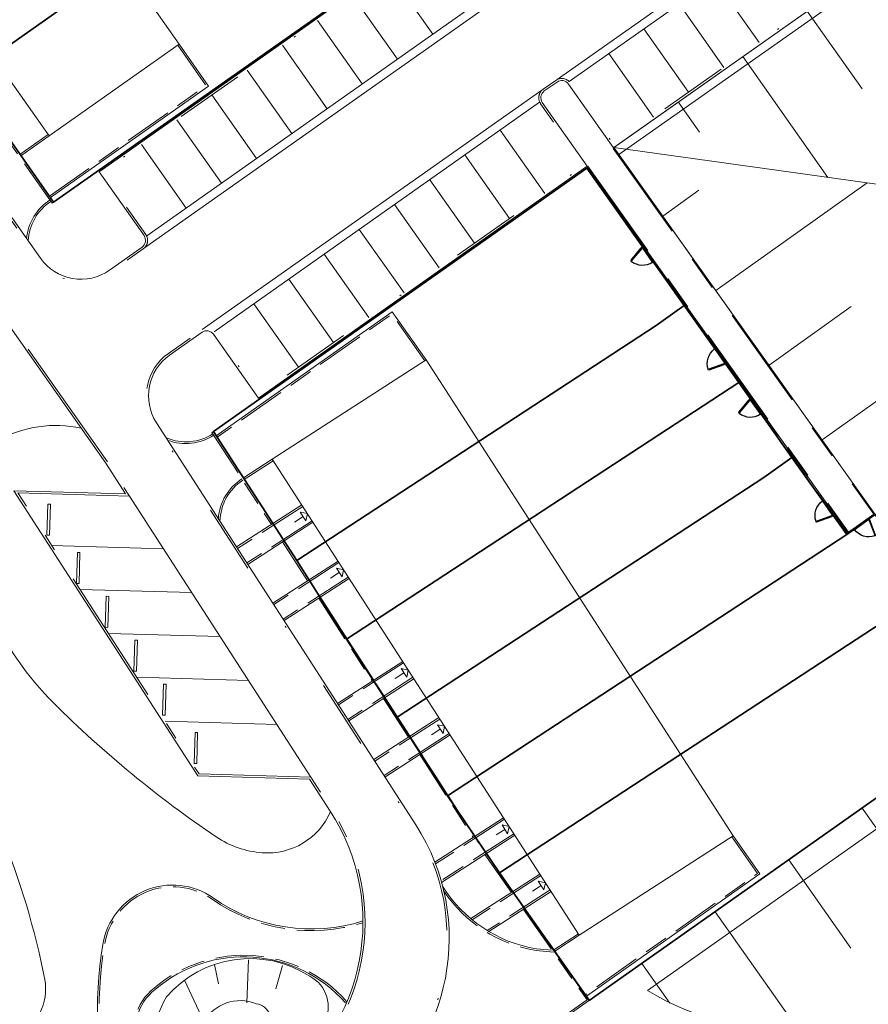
# Model space of a CAD drawing. Header units: metres. Extents: x 150385 to 171486, y 478588 to 485023.
# Tile 161 of 256: x 151282 to 151331, y 483914 to 483971. Entities that reach past the tile are written whole.
import ezdxf
from ezdxf.lldxf.tags import DXFTag

# ---------------------------------------------------------------- set-up
doc = ezdxf.new("R2010")
doc.units = ezdxf.units.M
for name, pattern in [('Dash', [6.35, 3.175, -3.175]), ('KAD', [12, 5, -1, 2, -1, 2, -1]), ('VH-GELEIDEBAND', [6, 2, -2, 0, -2]), ('VH-OPSLUITBAND_100X200', [16, 8, -2, 4, -2]), ('VH-OPSLUITBAND_120X250', [26, 16, -4, 2, -4]), ('VH-OPSLUITBAND_60X200', [12, 6, -2, 2, -2])]:
    doc.linetypes.add(name, pattern=pattern)
for name, color, linetype, lineweight, true_color in [('B-WE-KG-GRENS_PERCEEL-GV', 150, 'KG-PERCEEL', 30, 0x007fff), ('N-GV-GR-ERFAFSCHEIDING_RASTERHEKWERK_HEDERA-G', 7, 'GR-HAAG1', 35, 0x3c602f), ('N-GV-GW-TALUDARCERING-G', 7, 'Continuous', 15, 0x738c74), ('N-WA-GW-TALUDARCERING_KORT-G', 7, 'Continuous', 15, 0x898989), ('N-WE-GW-GRONDWERKLIJN-G', 7, 'Continuous', 30, 0x4d4d4d)]:
    doc.layers.add(name, color=color, linetype=linetype, lineweight=lineweight, true_color=true_color)
for name, color, linetype, lineweight in [('N-PV-OG-BEBOUWING_ENTREE-S', 7, 'Continuous', 18), ('N-PV-OG-KADASTRAAL_BEBOUWING-G', 7, 'Continuous', 35), ('N-WE-IE-TERREINAFSCHEIDING_POORT-S', 5, 'Continuous', 25), ('N-WE-VH-KANTOPSLUITING_ACHTERKANTBAND-G', 7, 'Continuous', 5), ('N-WE-VH-KANTOPSLUITING_GELEIDEBAND-ANTRACIET_40_120X250-G', 7, 'VH-GELEIDEBAND', 35), ('N-WE-VH-KANTOPSLUITING_OPSLUITBAND-ANTRACIET_100X200-G', 7, 'VH-OPSLUITBAND_100X200', 35), ('N-WE-VH-KANTOPSLUITING_OPSLUITBAND-ANTRACIET_120X250-G', 7, 'VH-OPSLUITBAND_120X250', 35), ('N-WE-VH-KANTOPSLUITING_OPSLUITBAND_60X200-G', 7, 'VH-OPSLUITBAND_60X200', 35), ('N-WE-VH-KANTOPSLUITING_STOOTBAND-G', 7, 'Continuous', 35), ('N-WE-VH-MATERIAALGRENS-G', 7, 'Continuous', 9), ('N-XX-KG-GRENS_PERCEEL-G', 252, 'KAD', 15)]:
    doc.layers.add(name, color=color, linetype=linetype, lineweight=lineweight)
doc.styles.get("Standard").update_dxf_attribs({"font": 'NLCS-ISO.ttf'})
doc.linetypes.add('GR-HAAG1', pattern='A,6,[176,NLCS.SHX,S=0.125,R=0,X=0,Y=0],-2', length=8)
tags = doc.linetypes.add('KG-PERCEEL', pattern='A,5.5,-2,["P",Standard,S=1.8,R=0,X=-0.5,Y=-0.9],-2,5.5,-2,[5,NLCS.shx,S=0.75,R=0,X=0,Y=0],-2', length=19).pattern_tags.tags
tags[6] = DXFTag(74, 10)

# ---------------------------------------------------------------- blocks, each defined once
blk = doc.blocks.new('A$C89842213')
at = {"color": 251, "linetype": 'Dash', "true_color": 0x636466}
for p, q in [((1.057, 0.082), (0.819, 0.97)), ((0.858, 0.981), (1.096, 0.092))]:
    blk.add_line(p, q, dxfattribs=at)
at = {"color": 251, "true_color": 0x636466}
for p, q in [((0.09, 0.02), (1.01, 0.02)), ((1.01, -0.02), (0.09, -0.02))]:
    blk.add_line(p, q, dxfattribs=at)
for points in [[(0.809, 1.009), (0.819, 0.97), (0.858, 0.981), (0.847, 1.019)], [(0.05, -0.02), (0.09, -0.02), (0.09, 0.02), (0.05, 0.02)], [(1.01, -0.02), (1.05, -0.02), (1.05, 0.02), (1.01, 0.02)], [(1.057, 0.082), (1.068, 0.043), (1.106, 0.053), (1.096, 0.092)]]:
    blk.add_lwpolyline(points, close=True, dxfattribs=at)
for centre in [(0, 0), (1.1, 0)]:
    blk.add_circle(centre, 0.03, dxfattribs=at)
blk.add_arc((1.096, 0.003), 1.046, 105.9562, 179.0677, dxfattribs=at)

msp = doc.modelspace()

# ---------------------------------------------------------------- linework, layer by layer
at = {"layer": 'B-WE-KG-GRENS_PERCEEL-GV', "flags": 128}
for points in [[(151266.212, 483985.422), (151261.076, 483992.71), (151282.693, 484007.94), (151287.827, 484000.648), (151290.938, 483996.238), (151294.051, 483991.822), (151297.157, 483987.41), (151300.269, 483982.994), (151305.412, 483975.696), (151283.8, 483960.467), (151278.662, 483967.773), (151275.556, 483972.189), (151272.434, 483976.59), (151269.312, 483981.006)], [(151266.212, 483985.422), (151261.076, 483992.71), (151282.693, 484007.94), (151287.827, 484000.648), (151290.938, 483996.238), (151294.051, 483991.822), (151297.157, 483987.41), (151300.269, 483982.994), (151305.412, 483975.696), (151283.8, 483960.467), (151278.662, 483967.773), (151275.556, 483972.189), (151272.434, 483976.59), (151269.312, 483981.006)], [(151266.212, 483985.422), (151261.076, 483992.71), (151282.693, 484007.94), (151287.827, 484000.648), (151290.938, 483996.238), (151294.051, 483991.822), (151297.157, 483987.41), (151300.269, 483982.994), (151305.412, 483975.696), (151283.8, 483960.467), (151278.662, 483967.773), (151275.556, 483972.189), (151272.434, 483976.59), (151269.312, 483981.006)], [(151266.212, 483985.422), (151261.076, 483992.71), (151282.693, 484007.94), (151287.827, 484000.648), (151290.938, 483996.238), (151294.051, 483991.822), (151297.157, 483987.41), (151300.269, 483982.994), (151305.412, 483975.696), (151283.8, 483960.467), (151278.662, 483967.773), (151275.556, 483972.189), (151272.434, 483976.59), (151269.312, 483981.006)], [(151266.212, 483985.422), (151261.076, 483992.71), (151282.693, 484007.94), (151287.827, 484000.648), (151290.938, 483996.238), (151294.051, 483991.822), (151297.157, 483987.41), (151300.269, 483982.994), (151305.412, 483975.696), (151283.8, 483960.467), (151278.662, 483967.773), (151275.556, 483972.189), (151272.434, 483976.59), (151269.312, 483981.006)], [(151300.269, 483982.994), (151297.157, 483987.41), (151275.556, 483972.189), (151278.662, 483967.773)], [(151300.269, 483982.994), (151297.157, 483987.41), (151275.556, 483972.189), (151278.662, 483967.773)], [(151300.269, 483982.994), (151297.157, 483987.41), (151275.556, 483972.189), (151278.662, 483967.773)], [(151300.269, 483982.994), (151297.157, 483987.41), (151275.556, 483972.189), (151278.662, 483967.773)], [(151300.269, 483982.994), (151297.157, 483987.41), (151275.556, 483972.189), (151278.662, 483967.773)], [(151278.662, 483967.773), (151283.8, 483960.467), (151305.412, 483975.696), (151300.269, 483982.994)], [(151278.662, 483967.773), (151283.8, 483960.467), (151305.412, 483975.696), (151300.269, 483982.994)], [(151278.662, 483967.773), (151283.8, 483960.467), (151305.412, 483975.696), (151300.269, 483982.994)], [(151278.662, 483967.773), (151283.8, 483960.467), (151305.412, 483975.696), (151300.269, 483982.994)], [(151278.662, 483967.773), (151283.8, 483960.467), (151305.412, 483975.696), (151300.269, 483982.994)], [(151297.902, 483939.685), (151293.066, 483947.17), (151314.731, 483962.444), (151320.386, 483954.473), (151323.548, 483950.012), (151326.637, 483945.659), (151329.818, 483941.205), (151331.457, 483942.359), (151334.568, 483937.938), (151339.228, 483931.334), (151314.873, 483914.174), (151309.662, 483921.574), (151306.646, 483926.049), (151303.737, 483930.606), (151300.799, 483935.13)], [(151314.731, 483962.444), (151293.066, 483947.17), (151297.902, 483939.685), (151318.753, 483953.32), (151320.386, 483954.473)], [(151314.731, 483962.444), (151293.066, 483947.17), (151297.902, 483939.685), (151318.753, 483953.32), (151320.386, 483954.473)], [(151297.902, 483939.685), (151293.066, 483947.17), (151314.731, 483962.444), (151320.386, 483954.473), (151323.548, 483950.012), (151326.637, 483945.659), (151329.818, 483941.205), (151331.457, 483942.359), (151334.568, 483937.938), (151339.228, 483931.334), (151314.873, 483914.174), (151309.662, 483921.574), (151306.646, 483926.049), (151303.737, 483930.606), (151300.799, 483935.13)], [(151297.902, 483939.685), (151293.066, 483947.17), (151314.731, 483962.444), (151320.386, 483954.473), (151323.548, 483950.012), (151326.637, 483945.659), (151329.818, 483941.205), (151331.457, 483942.359), (151334.568, 483937.938), (151339.228, 483931.334), (151314.873, 483914.174), (151309.662, 483921.574), (151306.646, 483926.049), (151303.737, 483930.606), (151300.799, 483935.13)], [(151314.731, 483962.444), (151293.066, 483947.17), (151297.902, 483939.685), (151318.753, 483953.32), (151320.386, 483954.473)], [(151297.902, 483939.685), (151293.066, 483947.17), (151314.731, 483962.444), (151320.386, 483954.473), (151323.548, 483950.012), (151326.637, 483945.659), (151329.818, 483941.205), (151331.457, 483942.359), (151334.568, 483937.938), (151339.228, 483931.334), (151314.873, 483914.174), (151309.662, 483921.574), (151306.646, 483926.049), (151303.737, 483930.606), (151300.799, 483935.13)], [(151314.731, 483962.444), (151293.066, 483947.17), (151297.902, 483939.685), (151318.753, 483953.32), (151320.386, 483954.473)], [(151314.731, 483962.444), (151293.066, 483947.17), (151297.902, 483939.685), (151318.753, 483953.32), (151320.386, 483954.473)], [(151297.902, 483939.685), (151293.066, 483947.17), (151314.731, 483962.444), (151320.386, 483954.473), (151323.548, 483950.012), (151326.637, 483945.659), (151329.818, 483941.205), (151331.457, 483942.359), (151334.568, 483937.938), (151339.228, 483931.334), (151314.873, 483914.174), (151309.662, 483921.574), (151306.646, 483926.049), (151303.737, 483930.606), (151300.799, 483935.13)], [(151323.548, 483950.012), (151320.386, 483954.473), (151318.753, 483953.32), (151297.902, 483939.685), (151300.799, 483935.13)], [(151323.548, 483950.012), (151320.386, 483954.473), (151318.753, 483953.32), (151297.902, 483939.685), (151300.799, 483935.13)], [(151323.548, 483950.012), (151320.386, 483954.473), (151318.753, 483953.32), (151297.902, 483939.685), (151300.799, 483935.13)], [(151323.548, 483950.012), (151320.386, 483954.473), (151318.753, 483953.32), (151297.902, 483939.685), (151300.799, 483935.13)], [(151323.548, 483950.012), (151320.386, 483954.473), (151318.753, 483953.32), (151297.902, 483939.685), (151300.799, 483935.13)], [(151323.548, 483950.012), (151300.799, 483935.13), (151303.737, 483930.606), (151325.005, 483944.508), (151326.637, 483945.659)], [(151323.548, 483950.012), (151300.799, 483935.13), (151303.737, 483930.606), (151325.005, 483944.508), (151326.637, 483945.659)], [(151323.548, 483950.012), (151300.799, 483935.13), (151303.737, 483930.606), (151325.005, 483944.508), (151326.637, 483945.659)], [(151323.548, 483950.012), (151300.799, 483935.13), (151303.737, 483930.606), (151325.005, 483944.508), (151326.637, 483945.659)], [(151323.548, 483950.012), (151300.799, 483935.13), (151303.737, 483930.606), (151325.005, 483944.508), (151326.637, 483945.659)], [(151303.737, 483930.606), (151306.646, 483926.049), (151329.818, 483941.205), (151326.637, 483945.659), (151325.005, 483944.508)], [(151303.737, 483930.606), (151306.646, 483926.049), (151329.818, 483941.205), (151326.637, 483945.659), (151325.005, 483944.508)], [(151303.737, 483930.606), (151306.646, 483926.049), (151329.818, 483941.205), (151326.637, 483945.659), (151325.005, 483944.508)], [(151303.737, 483930.606), (151306.646, 483926.049), (151329.818, 483941.205), (151326.637, 483945.659), (151325.005, 483944.508)], [(151303.737, 483930.606), (151306.646, 483926.049), (151329.818, 483941.205), (151326.637, 483945.659), (151325.005, 483944.508)], [(151334.568, 483937.938), (151331.457, 483942.359), (151329.818, 483941.205), (151306.646, 483926.049), (151309.662, 483921.574), (151332.933, 483936.785)], [(151334.568, 483937.938), (151331.457, 483942.359), (151329.818, 483941.205), (151306.646, 483926.049), (151309.662, 483921.574), (151332.933, 483936.785)], [(151334.568, 483937.938), (151331.457, 483942.359), (151329.818, 483941.205), (151306.646, 483926.049), (151309.662, 483921.574), (151332.933, 483936.785)], [(151334.568, 483937.938), (151331.457, 483942.359), (151329.818, 483941.205), (151306.646, 483926.049), (151309.662, 483921.574), (151332.933, 483936.785)], [(151334.568, 483937.938), (151331.457, 483942.359), (151329.818, 483941.205), (151306.646, 483926.049), (151309.662, 483921.574), (151332.933, 483936.785)], [(151309.662, 483921.574), (151314.873, 483914.174), (151339.228, 483931.334), (151334.568, 483937.938), (151332.933, 483936.785)], [(151309.662, 483921.574), (151314.873, 483914.174), (151339.228, 483931.334), (151334.568, 483937.938), (151332.933, 483936.785)], [(151309.662, 483921.574), (151314.873, 483914.174), (151339.228, 483931.334), (151334.568, 483937.938), (151332.933, 483936.785)], [(151309.662, 483921.574), (151314.873, 483914.174), (151339.228, 483931.334), (151334.568, 483937.938), (151332.933, 483936.785)], [(151309.662, 483921.574), (151314.873, 483914.174), (151339.228, 483931.334), (151334.568, 483937.938), (151332.933, 483936.785)]]:
    msp.add_lwpolyline(points, close=True, dxfattribs=at)
at = {"layer": 'N-GV-GR-ERFAFSCHEIDING_RASTERHEKWERK_HEDERA-G', "color": 7, "lineweight": 5, "ltscale": 0.5, "flags": 128}
for points in [[(151302.683, 483979.572), (151305.413, 483975.698), (151292.979, 483966.935)], [(151303.276, 483954.366), (151314.748, 483962.451), (151317.976, 483957.907)], [(151308.471, 483946.596), (151318.769, 483953.328)], [(151322.841, 483951.06), (151324.239, 483949.099)], [(151323.579, 483950.021), (151311.398, 483942.058)], [(151314.326, 483937.52), (151325.022, 483944.513)], [(151329.839, 483941.21), (151317.253, 483932.982)], [(151320.181, 483928.445), (151332.951, 483936.792)], [(151324.955, 483921.27), (151339.242, 483931.338), (151336.314, 483935.492)]]:
    msp.add_lwpolyline(points, dxfattribs=at)
at = {"layer": 'N-GV-GW-TALUDARCERING-G', "color": 7, "lineweight": 5}
for p, q in [((151293.133, 483916.262), (151293.358, 483915.142)), ((151295.102, 483916.524), (151295.001, 483914.026)), ((151297.072, 483916.208), (151296.682, 483914.843)), ((151291.398, 483915.355), (151292.513, 483912.957))]:
    msp.add_line(p, q, dxfattribs=at)
at = {"layer": 'N-PV-OG-BEBOUWING_ENTREE-S', "color": 7, "lineweight": 5}
for p, q in [((151298.269, 483942.247), (151297.765, 483941.922)), ((151298.107, 483942.499), (151298.521, 483942.41)), ((151298.521, 483942.41), (151298.432, 483941.995)), ((151300.21, 483939.239), (151300.625, 483939.15)), ((151300.625, 483939.15), (151300.536, 483938.735)), ((151300.373, 483938.987), (151299.869, 483938.662)), ((151303.962, 483933.424), (151304.376, 483933.334)), ((151304.124, 483933.172), (151303.62, 483932.846)), ((151304.376, 483933.334), (151304.287, 483932.92)), ((151306.065, 483930.164), (151306.48, 483930.074)), ((151306.48, 483930.074), (151306.391, 483929.659)), ((151306.228, 483929.912), (151305.724, 483929.586)), ((151309.817, 483924.348), (151310.232, 483924.259)), ((151310.232, 483924.259), (151310.142, 483923.844)), ((151309.98, 483924.096), (151309.475, 483923.771)), ((151312.083, 483920.836), (151311.579, 483920.51)), ((151311.921, 483921.088), (151312.335, 483920.998)), ((151312.335, 483920.998), (151312.246, 483920.584))]:
    msp.add_line(p, q, dxfattribs=at)
at = {"layer": 'N-PV-OG-BEBOUWING_ENTREE-S', "color": 7, "lineweight": 5, "flags": 128}
for points in [[(151298.107, 483942.499), (151298.432, 483941.995)], [(151300.21, 483939.239), (151300.536, 483938.735)], [(151303.962, 483933.424), (151304.287, 483932.92)], [(151306.065, 483930.164), (151306.391, 483929.659)], [(151309.817, 483924.348), (151310.142, 483923.844)], [(151311.921, 483921.088), (151312.246, 483920.584)]]:
    msp.add_lwpolyline(points, dxfattribs=at)
at = {"layer": 'N-PV-OG-KADASTRAAL_BEBOUWING-G', "color": 7, "lineweight": 5}
for points in [[(151264.604, 483991.177), (151283.533, 483964.316), (151291.078, 483969.633), (151272.149, 483996.494)], [(151314.301, 483917.951), (151323.233, 483923.714), (151305.419, 483951.326), (151296.487, 483945.563)]]:
    msp.add_lwpolyline(points, close=True, dxfattribs=at)
at = {"layer": 'N-WA-GW-TALUDARCERING_KORT-G', "color": 7, "lineweight": 5}
for p, q in [((151327.528, 483971.558), (151330.706, 483967.048)), ((151323.786, 483968.921), (151328.728, 483961.909)), ((151320.044, 483966.285), (151321.28, 483964.531)), ((151322.224, 483955.34), (151330.995, 483961.591)), ((151319.141, 483959.666), (151321.243, 483961.164)), ((151325.307, 483951.014), (151330.078, 483954.415)), ((151328.39, 483946.688), (151337.852, 483953.431)), ((151330.715, 483925.328), (151337.866, 483915.181)), ((151326.451, 483922.324), (151330.061, 483917.201)), ((151322.187, 483919.319), (151328.687, 483910.095)), ((151317.923, 483916.314), (151319.548, 483914.008))]:
    msp.add_line(p, q, dxfattribs=at)
msp.add_polyline3d([(151332.398, 483961.395, 0), (151316.303, 483963.648, 0)], dxfattribs=at)
at = {"layer": 'N-WE-GW-GRONDWERKLIJN-G', "color": 7, "lineweight": 5, "flags": 128}
for points in [[(151332.698, 483985.304, -0.225892), (151328.782, 483978.558, 0.413956), (151328.666, 483977.89), (151331.27, 483974.195), (151316.303, 483963.648), (151331.474, 483942.362)], [(151294.742, 483907.658, 0.124324), (151299.497, 483912.853, 0.417745), (151298.662, 483915.573, 0.375461), (151290.346, 483914.378, 0.141783), (151289.635, 483911.756, 0.144951), (151290.682, 483908.603, 0.439348), (151294.742, 483907.658)], [(151292.179, 483911.51, 0.263365), (151292.866, 483910.495, 0.315199), (151293.87, 483910.312, 0.127906), (151296.21, 483912.373, 0.578499), (151295.555, 483913.978, 0.376298), (151292.49, 483912.916, 0.004161), (151292.179, 483911.51)]]:
    msp.add_lwpolyline(points, format="xyb", dxfattribs=at)
msp.add_lwpolyline([(151263.011, 483931.249, -0.225842), (151264.542, 483930.467), (151277.954, 483912.991, 0.791715), (151283.279, 483915.389, 0.049523), (151280.73, 483923.912, 0.109593), (151272.767, 483935.356, -0.014427), (151271.734, 483936.364, 0.517541), (151257.913, 483934.234, 0.548184), (151259.647, 483931.342)], format="xyb", close=True, dxfattribs=at)
msp.add_lwpolyline([(151339.242, 483931.338), (151313.659, 483913.31), (151330.128, 483889.936), (151318.439, 483881.698), (151318.418, 483881.728), (151296.301, 483866.138), (151278.903, 483890.83), (151255, 483873.986), (151218.009, 483926.475)], dxfattribs=at)
at = {"layer": 'N-WE-VH-KANTOPSLUITING_ACHTERKANTBAND-G', "color": 7, "lineweight": 5, "flags": 128}
for points in [[(151329.027, 483993.73), (151329.177, 483993.518, -0.177945), (151329.334, 483992.932), (151328.898, 483988.135, -0.219942), (151326.851, 483984.588), (151325.302, 483983.496, -0.414214), (151324.634, 483983.612), (151322.03, 483987.307), (151307.038, 483976.742), (151309.642, 483973.047, -0.414156), (151309.526, 483972.379), (151308.791, 483971.86, -0.414271), (151308.122, 483971.976), (151305.518, 483975.671), (151286.439, 483962.226), (151289.043, 483958.531, -0.414284), (151288.927, 483957.862), (151287.045, 483956.53, -0.414809), (151283.027, 483957.222), (151257.375, 483993.624), (151233.002, 484025.451, 0.359031), (151217.982, 484028.934, -0.346805)], [(151218.501, 483978.659), (151249.979, 483933.988), (151274.025, 483902.66, 0.402322), (151290.621, 483900.133), (151301.611, 483907.878, 0.402279), (151304.814, 483924.355), (151289.764, 483947.683, -0.402279), (151290.525, 483951.599), (151292.407, 483952.925, -0.414214), (151293.076, 483952.809), (151295.679, 483949.114), (151314.758, 483962.559), (151312.154, 483966.254, -0.414271), (151312.27, 483966.922), (151313.006, 483967.441, -0.414156), (151313.675, 483967.325), (151316.278, 483963.63), (151331.27, 483974.195), (151328.666, 483977.89, -0.413956), (151328.782, 483978.558), (151328.863, 483978.615, 0.220062), (151332.692, 483985.245)], [(151221.6, 483980.754), (151228.448, 483971.036), (151235.123, 483970.851), (151253.991, 483944.077), (151247.314, 483944.262), (151252.992, 483936.204), (151256.944, 483931.056), (151263.835, 483930.865), (151280.497, 483909.154), (151273.608, 483909.345), (151274.946, 483907.603, 0.402321), (151291.213, 483905.125), (151296.711, 483909, 0.402279), (151299.85, 483925.151), (151298.649, 483927.012), (151292.167, 483927.192), (151281.494, 483943.734), (151287.977, 483943.554), (151286.825, 483945.34), (151276.303, 483960.272), (151269.619, 483960.457), (151254.347, 483982.129)], [(151283.638, 483960.515, 0.240924), (151282.32, 483958.226)], [(151290.333, 483946.802, 0.248624), (151293.039, 483947.034)], [(151294.777, 483944.341, 0.248621), (151293.449, 483941.971)], [(151286.077, 483903.08, 0.238422), (151287.067, 483907.389, -0.101009), (151286.657, 483917.419, -0.553775), (151293.061, 483920.119, 0.234079), (151301.747, 483918.782)], [(151306.366, 483920.809, 0.217147), (151311.816, 483917.169), (151312.723, 483917.084)], [(151300.74, 483914.032, 0.409015), (151289.695, 483914.809, 0.34311), (151288.792, 483911.364, 0.178397), (151293.098, 483906.508, 0.178397)]]:
    msp.add_lwpolyline(points, format="xyb", dxfattribs=at)
for points in [[(151291.078, 483969.633), (151292.789, 483967.205), (151283.609, 483960.736)], [(151283.717, 483960.409), (151283.799, 483960.467), (151280.118, 483965.69)], [(151283.475, 483964.398), (151281.841, 483963.246)], [(151316.32, 483963.623), (151331.474, 483942.362), (151329.902, 483941.259), (151314.751, 483962.517)], [(151305.419, 483951.326), (151303.449, 483954.121), (151293.231, 483946.921)], [(151296.516, 483941.83), (151293.068, 483947.173), (151292.984, 483947.119)], [(151296.541, 483945.479), (151294.861, 483944.395)], [(151298.196, 483942.914), (151294.415, 483940.474)], [(151298.847, 483941.906), (151295.066, 483939.466)], [(151298.619, 483938.569), (151297.166, 483940.821)], [(151300.3, 483939.654), (151296.519, 483937.214)], [(151300.95, 483938.645), (151297.169, 483936.206)], [(151302.371, 483932.754), (151299.27, 483937.561)], [(151304.051, 483933.839), (151300.27, 483931.399)], [(151304.702, 483932.83), (151300.921, 483930.39)], [(151304.474, 483929.494), (151303.021, 483931.746)], [(151306.155, 483930.578), (151302.374, 483928.138)], [(151306.805, 483929.57), (151303.024, 483927.13)], [(151308.226, 483923.678), (151305.125, 483928.485)], [(151309.906, 483924.763), (151305.921, 483922.191)], [(151310.557, 483923.754), (151306.311, 483921.015)], [(151323.233, 483923.714), (151324.782, 483921.515), (151314.72, 483914.424)], [(151310.444, 483920.492), (151308.899, 483922.684)], [(151312.01, 483921.503), (151308.003, 483918.917)], [(151312.661, 483920.494), (151309.058, 483918.169)], [(151308.459, 483909.645), (151314.893, 483914.179), (151311.136, 483919.51)], [(151312.823, 483917.116), (151314.247, 483918.035)]]:
    msp.add_lwpolyline(points, dxfattribs=at)
at = {"layer": 'N-WE-VH-KANTOPSLUITING_GELEIDEBAND-ANTRACIET_40_120X250-G', "color": 7, "lineweight": 5, "ltscale": 2, "flags": 128}
for points in [[(151329.125, 483993.799), (151329.275, 483993.587, -0.177945), (151329.453, 483992.921), (151329.018, 483988.124, -0.219942), (151326.92, 483984.49), (151325.372, 483983.398, -0.414214), (151324.536, 483983.543), (151322.001, 483987.139), (151307.206, 483976.713), (151309.74, 483973.117, -0.414156), (151309.595, 483972.281), (151308.86, 483971.762, -0.414271), (151308.024, 483971.907), (151305.489, 483975.503), (151286.607, 483962.197), (151289.141, 483958.6, -0.414214), (151288.996, 483957.764), (151287.115, 483956.432, -0.414809), (151282.929, 483957.153), (151257.278, 483993.553), (151232.907, 484025.378, 0.359031), (151218.036, 484028.827, -0.346825), (151210.763, 484030.348, -0.43677), (151210.86, 484031.075), (151214.531, 484033.662), (151204.104, 484048.456), (151202.919, 484047.621)], [(151192.211, 484040.076), (151191.124, 484039.309), (151200.111, 484026.558), (151203.691, 484029.081, -0.414214), (151204.388, 484028.96), (151205.586, 484027.26, -0.384854), (151204.616, 484019.274, 0.373817), (151202.416, 484003.685), (151218.6, 483978.726), (151250.076, 483934.059), (151274.12, 483902.733, 0.402322), (151290.552, 483900.231), (151301.542, 483907.976, 0.402279), (151304.713, 483924.29), (151289.663, 483947.618, -0.402279), (151290.456, 483951.697), (151292.338, 483953.023, -0.414214), (151293.174, 483952.878), (151295.708, 483949.281), (151314.591, 483962.588), (151312.056, 483966.184, -0.414271), (151312.201, 483967.021), (151312.937, 483967.539, -0.414156), (151313.773, 483967.394), (151316.307, 483963.798), (151331.103, 483974.224), (151328.568, 483977.821, -0.414214), (151328.713, 483978.657), (151328.794, 483978.713, 0.220049), (151332.573, 483985.256), (151333.092, 483990.971)]]:
    msp.add_lwpolyline(points, format="xyb", dxfattribs=at)
at = {"layer": 'N-WE-VH-KANTOPSLUITING_OPSLUITBAND-ANTRACIET_100X200-G', "color": 7, "lineweight": 5, "ltscale": 0.35, "flags": 128}
for points in [[(151290.996, 483969.575), (151292.649, 483967.229), (151283.551, 483960.818)], [(151283.717, 483960.409), (151280.036, 483965.632)], [(151283.533, 483964.316), (151281.898, 483963.164)], [(151305.337, 483951.268), (151303.425, 483953.982), (151293.286, 483946.836)], [(151292.984, 483947.119), (151296.432, 483941.775)], [(151296.487, 483945.563), (151294.806, 483944.479)], [(151298.25, 483942.83), (151294.469, 483940.39)], [(151298.793, 483941.99), (151295.011, 483939.55)], [(151297.082, 483940.767), (151298.535, 483938.515)], [(151300.354, 483939.57), (151296.573, 483937.13)], [(151300.896, 483938.73), (151297.115, 483936.29)], [(151299.186, 483937.507), (151302.287, 483932.7)], [(151304.105, 483933.755), (151300.324, 483931.315)], [(151304.647, 483932.914), (151300.866, 483930.475)], [(151302.937, 483931.692), (151304.39, 483929.44)], [(151306.209, 483930.494), (151302.428, 483928.054)], [(151306.751, 483929.654), (151302.97, 483927.214)], [(151305.04, 483928.431), (151308.142, 483923.624)], [(151309.961, 483924.679), (151305.957, 483922.096)], [(151310.503, 483923.838), (151306.283, 483921.116)], [(151323.151, 483923.656), (151324.643, 483921.539), (151314.662, 483914.506)], [(151308.815, 483922.63), (151310.36, 483920.438)], [(151312.064, 483921.418), (151308.084, 483918.85)], [(151312.606, 483920.578), (151308.962, 483918.227)], [(151311.052, 483919.456), (151314.753, 483914.203), (151308.401, 483909.726)], [(151312.88, 483917.034), (151314.301, 483917.951)]]:
    msp.add_lwpolyline(points, dxfattribs=at)
for points in [[(151283.584, 483960.599, 0.229965), (151282.229, 483958.355)], [(151290.426, 483946.658, 0.236054), (151293.093, 483946.95)], [(151294.722, 483944.425, 0.236051), (151293.356, 483942.116)], [(151286.224, 483903.102, 0.232555), (151287.164, 483907.413, -0.101009), (151286.755, 483917.404, -0.553775), (151293.004, 483920.037, 0.233248), (151301.747, 483918.677)], [(151306.439, 483920.511, 0.207754), (151311.803, 483917.07), (151312.799, 483916.977)], [(151300.815, 483914.098, 0.408919), (151289.632, 483914.886, 0.342711), (151288.7, 483911.326, 0.178354), (151293.05, 483906.42)]]:
    msp.add_lwpolyline(points, format="xyb", dxfattribs=at)
at = {"layer": 'N-WE-VH-KANTOPSLUITING_OPSLUITBAND-ANTRACIET_120X250-G', "color": 7, "lineweight": 5, "ltscale": 0.5, "flags": 128}
msp.add_lwpolyline([(151286.924, 483945.408), (151276.366, 483960.39), (151269.683, 483960.575), (151254.583, 483982.002), (151261.266, 483981.817), (151254.457, 483991.48), (151250.283, 483996.93), (151243.399, 483997.121), (151226.961, 484018.585), (151233.846, 484018.394), (151232.65, 484019.957, 0.400703), (151216.276, 484022.516), (151210.724, 484018.659, 0.404901), (151207.502, 484002.275), (151213.995, 484002.095), (151224.564, 483985.795), (151218.071, 483985.975), (151221.5, 483980.687), (151228.384, 483970.918), (151235.06, 483970.732), (151253.755, 483944.204), (151247.078, 483944.389), (151252.896, 483936.133), (151256.884, 483930.938), (151263.774, 483930.746), (151280.248, 483909.281), (151273.36, 483909.472), (151274.851, 483907.53, 0.402321), (151291.282, 483905.027), (151296.78, 483908.901, 0.402279), (151299.951, 483925.216), (151298.716, 483927.13), (151292.233, 483927.31), (151281.719, 483943.608), (151288.201, 483943.428), (151286.924, 483945.408)], format="xyb", dxfattribs=at)
at = {"layer": 'N-WE-VH-KANTOPSLUITING_OPSLUITBAND_60X200-G', "color": 7, "lineweight": 5, "flags": 128}
msp.add_lwpolyline([(151314.8, 483962.552), (151329.918, 483941.339), (151331.389, 483942.376), (151316.271, 483963.589)], dxfattribs=at)
at = {"layer": 'N-WE-VH-KANTOPSLUITING_STOOTBAND-G', "color": 7, "lineweight": 5, "elevation": 0}
for points in [[(151283.562, 483941.156), (151283.612, 483942.955), (151283.462, 483942.959), (151283.412, 483941.16)], [(151285.278, 483938.357), (151285.328, 483940.157), (151285.178, 483940.161), (151285.128, 483938.361)], [(151288.609, 483933.263), (151288.659, 483935.062), (151288.509, 483935.066), (151288.459, 483933.267)], [(151290.274, 483930.716), (151290.324, 483932.515), (151290.174, 483932.519), (151290.124, 483930.72)], [(151292.105, 483927.914), (151292.155, 483929.713), (151292.005, 483929.717), (151291.955, 483927.918)]]:
    msp.add_lwpolyline(points, close=True, dxfattribs=at)
at = {"layer": 'N-WE-VH-KANTOPSLUITING_STOOTBAND-G', "color": 7, "lineweight": 5}
msp.add_lwpolyline([(151286.943, 483935.81), (151286.993, 483937.609), (151286.844, 483937.614), (151286.793, 483935.814)], close=True, dxfattribs=at)
at = {"layer": 'N-WE-VH-MATERIAALGRENS-G', "color": 7, "lineweight": 5, "flags": 128}
for points in [[(151229.934, 484022.394, 0.539272), (151225.098, 484017.601, 0.04382), (151227.661, 484008.917, 0.28201), (151243.338, 483997.003), (151250.223, 483996.812), (151254.36, 483991.409), (151261.03, 483981.944), (151254.347, 483982.129), (151269.619, 483960.457), (151276.303, 483960.272), (151286.826, 483945.338)], [(151221.6, 483980.754), (151228.448, 483971.036), (151235.123, 483970.851), (151253.991, 483944.077), (151247.314, 483944.262), (151252.992, 483936.204), (151256.944, 483931.056), (151263.835, 483930.865), (151280.497, 483909.154), (151273.608, 483909.345), (151274.946, 483907.603, 0.402321), (151291.213, 483905.125), (151296.711, 483909, 0.402279), (151299.85, 483925.151), (151298.649, 483927.012), (151292.167, 483927.192), (151281.494, 483943.734), (151287.977, 483943.554), (151286.824, 483945.343)], [(151285.398, 483947.365, 0.18258), (151280.565, 483946.646, 0.293988), (151278.523, 483942.816, 0.177938), (151283.807, 483931.417, 0.048086), (151293.235, 483923.662, 0.12956), (151295.898, 483922.736, 0.319601), (151299.867, 483925.124)], [(151340.095, 483930.129), (151318.264, 483914.745, 0.30641), (151336.152, 483915.605, -0.016989), (151340.126, 483919.538, 0.375907), (151341.095, 483928.71), (151340.095, 483930.129)]]:
    msp.add_lwpolyline(points, format="xyb", dxfattribs=at)
for points in [[(151328.631, 483978.598), (151313.019, 483967.596)], [(151328.511, 483977.902), (151313.715, 483967.476)], [(151305.792, 483970.212), (151303.2, 483973.89), (151305.792, 483970.212)], [(151322.135, 483973.409), (151324.727, 483969.731)], [(151303.749, 483968.772), (151301.157, 483972.45), (151303.749, 483968.772)], [(151289.078, 483957.822), (151308.778, 483971.704)], [(151289.199, 483958.518), (151308.081, 483971.825)], [(151322.683, 483968.291), (151320.091, 483971.969)], [(151299.113, 483971.01), (151301.705, 483967.332)], [(151320.64, 483966.851), (151318.048, 483970.529)], [(151299.662, 483965.892), (151297.07, 483969.57)], [(151316.004, 483969.088), (151318.596, 483965.41)], [(151295.026, 483968.13), (151297.618, 483964.452)], [(151292.419, 483953.08), (151312.119, 483966.963)], [(151292.983, 483966.69), (151295.575, 483963.011)], [(151293.116, 483952.96), (151311.998, 483966.266)], [(151293.531, 483961.571), (151290.939, 483965.25)], [(151309.71, 483964.653), (151312.302, 483960.975), (151309.71, 483964.653)], [(151288.895, 483963.81), (151291.488, 483960.131)], [(151307.666, 483963.213), (151310.258, 483959.535), (151307.666, 483963.213)], [(151308.215, 483958.095), (151305.623, 483961.773)], [(151303.579, 483960.333), (151306.171, 483956.655)], [(151304.128, 483955.215), (151301.535, 483958.893)], [(151302.084, 483953.774), (151299.492, 483957.453)], [(151297.448, 483956.013), (151300.041, 483952.334)], [(151297.997, 483950.894), (151295.405, 483954.573)], [(151288.201, 483943.428), (151298.716, 483927.131)], [(151290.173, 483940.372), (151283.69, 483940.552)], [(151291.816, 483937.826), (151285.333, 483938.006)], [(151293.459, 483935.279), (151286.976, 483935.459)], [(151295.102, 483932.733), (151288.619, 483932.913)], [(151296.744, 483930.186), (151290.262, 483930.366)]]:
    msp.add_lwpolyline(points, dxfattribs=at)
msp.add_lwpolyline([(151328.964, 483977.467), (151331.27, 483974.195), (151316.304, 483963.648), (151316.592, 483963.24), (151331.966, 483974.074), (151329.373, 483977.755)], close=True, dxfattribs=at)
at = {"layer": 'N-XX-KG-GRENS_PERCEEL-G', "color": 7, "lineweight": 5, "flags": 128}
for points in [[(151283.799, 483960.467), (151261.077, 483992.71), (151282.691, 484007.941), (151305.413, 483975.698)], [(151331.474, 483942.362), (151329.839, 483941.21), (151314.748, 483962.451), (151293.068, 483947.173), (151308.524, 483923.216), (151314.893, 483914.179), (151339.242, 483931.338)]]:
    msp.add_lwpolyline(points, close=True, dxfattribs=at)
for points in [[(151278.665, 483967.773), (151298.634, 483981.846), (151300.269, 483982.998)], [(151297.899, 483939.685), (151318.769, 483953.328), (151320.404, 483954.48)], [(151300.799, 483935.13), (151323.571, 483950.015)], [(151303.754, 483930.61), (151325.022, 483944.513), (151326.657, 483945.665)], [(151306.654, 483926.054), (151329.825, 483941.2)], [(151309.678, 483921.579), (151332.951, 483936.792), (151334.586, 483937.944)]]:
    msp.add_lwpolyline(points, dxfattribs=at)

# ---------------------------------------------------------------- block references
at = {"layer": 'N-WE-IE-TERREINAFSCHEIDING_POORT-S', "color": 7, "lineweight": 5, "rotation": 125.1873623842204}
for p in [(151318.602, 483956.976), (151324.856, 483948.161)]:
    msp.add_blockref('A$C89842213', p, dxfattribs=at)
at = {"layer": 'N-WE-IE-TERREINAFSCHEIDING_POORT-S', "color": 7, "lineweight": 5, "xscale": -1}
for p, rotation in [((151322.141, 483952.012), 125.1725827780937), ((151328.395, 483943.197), 125.1725827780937), ((151330.212, 483941.474), 215.157803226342)]:
    msp.add_blockref('A$C89842213', p, dxfattribs=dict(at, rotation=rotation))

doc.saveas('drawing.dxf')
